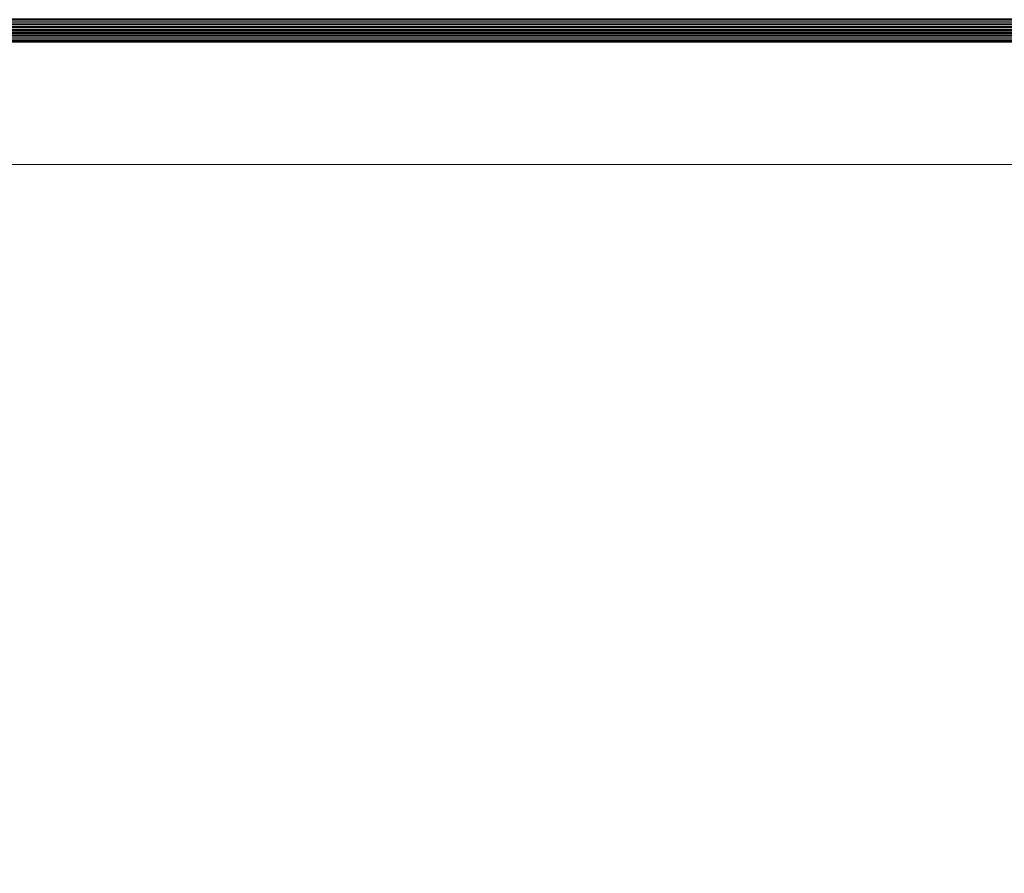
# Model space of a CAD drawing. Header units: centimetres. Extents: x -17.4 to 18.6, y -84.4 to -82.4.
# Tile 48 of 135: x -16.857 to -16.295, y -83.395 to -82.907. Entities that reach past the tile are written whole.
import ezdxf

# ---------------------------------------------------------------- set-up
doc = ezdxf.new("R2010")
doc.units = ezdxf.units.CM
doc.header["$LTSCALE"] = 2.54
doc.layers.add('Lucido design-1', color=7, linetype='Continuous')

# ---------------------------------------------------------------- blocks, each defined once
blk = doc.blocks.new('Gruppo-10-1')
at = {"color": 178, "linetype": 'Continuous', "lineweight": 9}
for points in [[(18.58, -82.90675, -76.48515), (-17.42, -82.90675, -76.48515), (-17.42, -82.90759, -76.4851), (18.58, -82.90759, -76.4851)], [(18.58, -82.9085, -76.70355), (-17.42, -82.9085, -76.70355), (-17.42, -82.90697, -76.70351), (18.58, -82.90697, -76.70351)], [(18.58, -82.90759, -76.4851), (-17.42, -82.90759, -76.4851), (-17.42, -82.90842, -76.48504), (18.58, -82.90842, -76.48504)], [(18.58, -82.90842, -76.48504), (-17.42, -82.90842, -76.48504), (-17.42, -82.90926, -76.48498), (18.58, -82.90926, -76.48498)], [(18.58, -82.91002, -76.70358), (-17.42, -82.91002, -76.70358), (-17.42, -82.9085, -76.70355), (18.58, -82.9085, -76.70355)], [(18.58, -82.90926, -76.48498), (-17.42, -82.90926, -76.48498), (-17.42, -82.9101, -76.48491), (18.58, -82.9101, -76.48491)], [(18.58, -82.91155, -76.7036), (-17.42, -82.91155, -76.7036), (-17.42, -82.91002, -76.70358), (18.58, -82.91002, -76.70358)], [(18.58, -82.9101, -76.48491), (-17.42, -82.9101, -76.48491), (-17.42, -82.91093, -76.48485), (18.58, -82.91093, -76.48485)], [(18.58, -82.91093, -76.48485), (-17.42, -82.91093, -76.48485), (-17.42, -82.91177, -76.48478), (18.58, -82.91177, -76.48478)], [(18.58, -82.91308, -76.70362), (-17.42, -82.91308, -76.70362), (-17.42, -82.91155, -76.7036), (18.58, -82.91155, -76.7036)], [(18.58, -82.91177, -76.48478), (-17.42, -82.91177, -76.48478), (-17.42, -82.9126, -76.48471), (18.58, -82.9126, -76.48471)], [(18.58, -82.9126, -76.48471), (-17.42, -82.9126, -76.48471), (-17.42, -82.91344, -76.48463), (18.58, -82.91344, -76.48463)], [(18.58, -82.91461, -76.70364), (-17.42, -82.91461, -76.70364), (-17.42, -82.91308, -76.70362), (18.58, -82.91308, -76.70362)], [(18.58, -82.91344, -76.48463), (-17.42, -82.91344, -76.48463), (-17.42, -82.91427, -76.48456), (18.58, -82.91427, -76.48456)], [(18.58, -82.91427, -76.48456), (-17.42, -82.91427, -76.48456), (-17.42, -82.9151, -76.48448), (18.58, -82.9151, -76.48448)], [(18.58, -82.91614, -76.70365), (-17.42, -82.91614, -76.70365), (-17.42, -82.91461, -76.70364), (18.58, -82.91461, -76.70364)], [(18.58, -82.9151, -76.48448), (-17.42, -82.9151, -76.48448), (-17.42, -82.91594, -76.4844), (18.58, -82.91594, -76.4844)], [(18.58, -82.91594, -76.4844), (-17.42, -82.91594, -76.4844), (-17.42, -82.91677, -76.48431), (18.58, -82.91677, -76.48431)], [(18.58, -82.91767, -76.70366), (-17.42, -82.91767, -76.70366), (-17.42, -82.91614, -76.70365), (18.58, -82.91614, -76.70365)], [(18.58, -82.91677, -76.48431), (-17.42, -82.91677, -76.48431), (-17.42, -82.91761, -76.48423), (18.58, -82.91761, -76.48423)], [(18.58, -82.91761, -76.48423), (-17.42, -82.91761, -76.48423), (-17.42, -82.91844, -76.48414), (18.58, -82.91844, -76.48414)], [(18.58, -82.91919, -76.70366), (-17.42, -82.91919, -76.70366), (-17.42, -82.91767, -76.70366), (18.58, -82.91767, -76.70366)], [(18.58, -82.91844, -76.48414), (-17.42, -82.91844, -76.48414), (-17.42, -82.91927, -76.48405), (18.58, -82.91927, -76.48405)], [(18.58, -82.92005, -76.70366), (-17.42, -82.92005, -76.70366), (-17.42, -82.91919, -76.70366), (18.58, -82.91919, -76.70366)], [(18.58, -82.91927, -76.48405), (-17.42, -82.91927, -76.48405), (-17.42, -82.9196, -76.48401), (18.58, -82.9196, -76.48401)], [(18.58, -82.9196, -76.48401), (-17.42, -82.9196, -76.48401), (-17.42, -82.98996, -76.47623), (18.58, -82.98996, -76.47623)], [(18.58, -84.37005, -76.70366), (-17.42, -84.37005, -76.70366), (-17.42, -82.92005, -76.70366), (18.58, -82.92005, -76.70366)], [(18.58, -82.98996, -76.47623), (-17.42, -82.98996, -76.47623), (-17.42, -84.37005, -76.10862), (18.58, -84.37005, -76.10862)]]:
    blk.add_3dface(points, dxfattribs=at)
blk = doc.blocks.new('Gruppo-11-1')
at = {"color": 12, "true_color": 0xbb0000}
blk.add_blockref('Gruppo-10-1', (0, 0), dxfattribs=at)

msp = doc.modelspace()

# ---------------------------------------------------------------- block references
at = {"layer": 'Lucido design-1', "color": 12, "true_color": 0xbb0000}
msp.add_blockref('Gruppo-11-1', (0, 0), dxfattribs=at)

doc.saveas('drawing.dxf')
